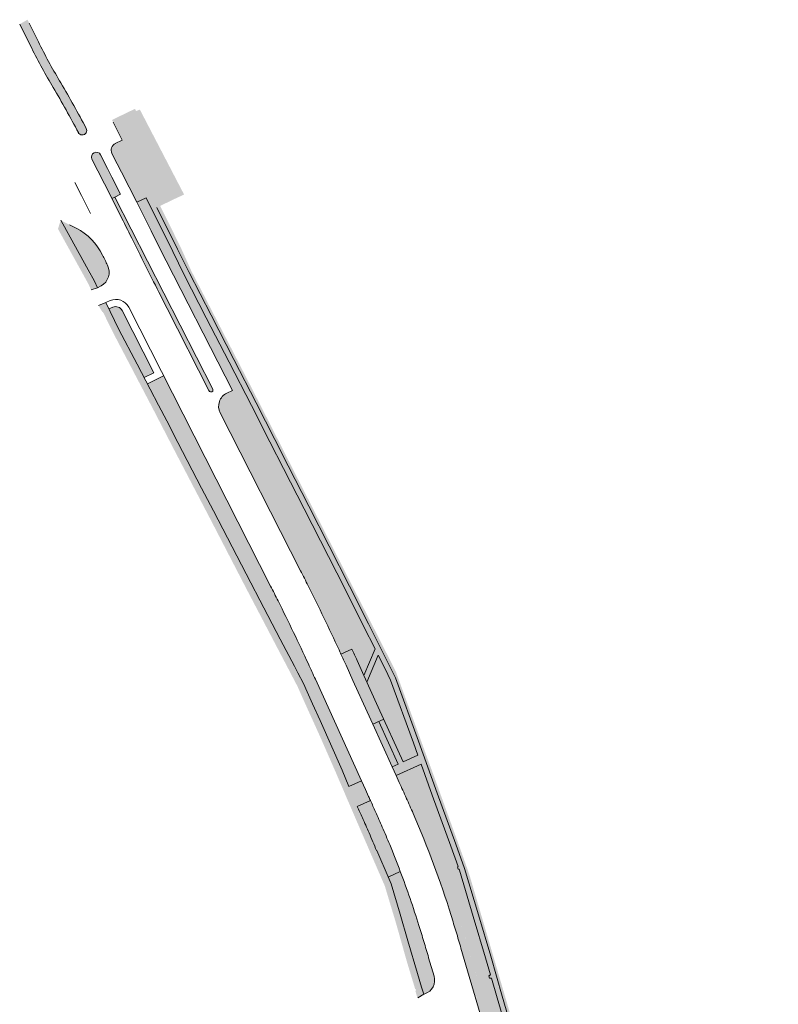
# Model space of a CAD drawing. Header units: millimetres. Extents: x 4385 to 11928, y 17253 to 36963.
# Tile 189 of 256: x 5515 to 5830, y 19210 to 19618. Entities that reach past the tile are written whole.
import ezdxf

# ---------------------------------------------------------------- set-up
doc = ezdxf.new("R2010")
doc.units = ezdxf.units.MM
doc.layers.add('ГП_реконстр_Ботаническая$0$ГП_дороги_УДС', color=205, linetype='Continuous', lineweight=5)
doc.layers.add('ГП_реконстр_Ботаническая$0$ГП_озел_проект_УДС', color=7, linetype='Continuous', lineweight=0, true_color=0xbedfd7, transparency=0.5)
doc.layers.add('ГП_реконстр_Ботаническая$0$ГП_тротуары_штриховка_УДС', color=7, linetype='Continuous', lineweight=0, true_color=0xd3c4ab, transparency=0.5)

# ---------------------------------------------------------------- blocks, each defined once
blk = doc.blocks.new('ГП_реконстр_Ботаническая')
at = {"layer": 'ГП_реконстр_Ботаническая$0$ГП_озел_проект_УДС'}
h = blk.add_hatch(color=256, dxfattribs=at)
h.dxf.hatch_style = 1
h.paths.add_polyline_path([(5553.52, 19575.93), (5553.08, 19576.81), (5554.2, 19577.37), (5562.67, 19581.44), (5563.04, 19580.5)])
h = blk.add_hatch(color=256, dxfattribs=at)
h.dxf.hatch_style = 1
h.paths.add_polyline_path([(5594.91, 19464.18, 0.238445), (5594.91, 19465.08), (5554.23, 19544.8), (5553.04, 19544.2), (5556.5, 19537.39, -0.001086), (5559.61, 19531.15), (5559.65, 19531.07), (5559.85, 19530.65, -0.000496), (5561.26, 19527.79), (5561.28, 19527.76), (5561.28, 19527.75), (5561.28, 19527.75), (5563.96, 19522.34), (5565.89, 19518.48), (5593.33, 19464.45), (5593.37, 19464.37, 0.477341)])
h = blk.add_hatch(color=256, dxfattribs=at)
h.dxf.hatch_style = 1
h.paths.add_polyline_path([(5565.98, 19537.49), (5563.35, 19542.67), (5563.34, 19542.7), (5564.66, 19543.31), (5567.23, 19544.5), (5569.75, 19539.43)])
h = blk.add_hatch(color=256, dxfattribs=at)
h.dxf.hatch_style = 1
h.paths.add_polyline_path([(5828.52, 18832.02), (5823.92, 18844.02), (5821.4, 18852.2), (5815.89, 18870.61), (5811.99, 18884.11), (5806.52, 18902.21), (5801.33, 18920.46), (5796.52, 18936.58), (5790.55, 18956.81), (5784.69, 18976.65), (5777.11, 19002.3), (5769.98, 19026.49), (5763.2, 19049.06), (5756.86, 19071.08), (5752.67, 19085.23), (5750.19, 19093.57), (5745.58, 19109.17), (5743.45, 19116.38), (5741.88, 19121.75), (5736.98, 19138.47), (5732.67, 19153.26), (5727.36, 19171.48), (5725.3, 19178.5), (5718.74, 19200.89), (5710.38, 19229.5), (5705.35, 19246.55), (5705.34, 19246.59), (5705.31, 19246.68), (5699.54, 19266.01), (5699.54, 19266.03), (5695.95, 19276.01), (5688.2, 19297.27), (5685.83, 19303.82), (5682.7, 19312.53), (5682.19, 19313.96), (5681.57, 19315.68), (5680.43, 19318.85), (5673.66, 19337.51), (5670.9, 19345.1), (5668.51, 19349.88), (5668.46, 19349.96), (5659.63, 19367.58), (5651.82, 19383.09), (5651.76, 19383.2), (5651.46, 19383.79), (5643.08, 19400.28), (5634.88, 19416.37), (5634.87, 19416.4), (5626.33, 19433.15), (5620.67, 19444.14), (5620.61, 19444.25), (5612.98, 19459.29), (5607.34, 19470.25), (5603.7, 19477.28), (5603.68, 19477.32), (5594.25, 19495.72), (5591.62, 19500.83), (5587.57, 19508.71), (5585.1, 19513.51), (5580.34, 19523.13), (5580.31, 19523.18), (5576.63, 19530.61), (5572.44, 19539.06), (5571.75, 19540.45), (5572.95, 19541.05), (5573.09, 19541.12), (5581.66, 19523.84), (5586.03, 19514.14), (5594.51, 19497.7), (5604.37, 19478.59), (5611.56, 19464.59), (5618.94, 19450.1), (5624.59, 19438.95), (5634.6, 19419.28), (5654.51, 19380.13), (5659.53, 19370.34), (5664.5, 19360.52), (5670.98, 19347.77), (5681.31, 19319.4), (5688.67, 19299.2), (5698.35, 19272.39), (5700.49, 19266.35), (5701.97, 19261.91), (5706.33, 19247.05), (5711.39, 19229.8), (5724.18, 19186.11), (5726.72, 19177.48), (5732.41, 19157.97), (5737.3, 19141.32), (5741.39, 19127.36), (5743.85, 19118.93), (5746.73, 19109.16), (5752.59, 19089.19), (5755.82, 19078.15), (5760.77, 19061.37), (5767.03, 19040.28), (5771.38, 19025.65), (5776.43, 19008.64), (5783.67, 18984.1), (5789.17, 18965.39), (5795.28, 18944.48), (5802.37, 18920.29), (5807.39, 18903.26), (5813.55, 18882.4), (5817.08, 18870.49), (5822.13, 18853.36), (5822.87, 18852.53), (5825.52, 18843.96), (5829.86, 18832.72)])
h = blk.add_hatch(color=256, dxfattribs=at)
h.dxf.hatch_style = 1
h.paths.add_polyline_path([(5600.64, 19463.28, 0.413422), (5598.02, 19455.21), (5622.33, 19407.45), (5624.27, 19403.64), (5624.96, 19402.3), (5625.32, 19401.58), (5625.4, 19401.42), (5631.41, 19389.62, -0.001071), (5634.59, 19383.35), (5634.59, 19383.35, -0.008962), (5647.4, 19356.73), (5647.4, 19356.73, -0.000287), (5648.18, 19355.02), (5652.74, 19357.08), (5652.74, 19357.08), (5652.74, 19357.08, -0.000781), (5654.87, 19352.4), (5657.7, 19346.16), (5662.36, 19357.13), (5657.62, 19366.57), (5649.76, 19382.19), (5632.87, 19415.35), (5624.33, 19432.12), (5618.66, 19443.11), (5610.98, 19458.27), (5601.7, 19476.25), (5592.25, 19494.69), (5583.09, 19512.5), (5578.29, 19522.18), (5569.75, 19539.43), (5565.98, 19537.49), (5569.37, 19530.81), (5572.55, 19524.3), (5572.6, 19524.2), (5572.7, 19523.99), (5572.85, 19523.71), (5572.92, 19523.56), (5573.03, 19523.36), (5573.07, 19523.28), (5573.07, 19523.27), (5573.14, 19523.15), (5573.15, 19523.12), (5573.25, 19522.92), (5573.4, 19522.62), (5573.48, 19522.48), (5573.57, 19522.29), (5573.63, 19522.17), (5573.71, 19522.03), (5573.8, 19521.84), (5573.96, 19521.53), (5574.03, 19521.39), (5574.12, 19521.21), (5574.19, 19521.08), (5574.26, 19520.94), (5574.32, 19520.82), (5574.35, 19520.76), (5574.41, 19520.64), (5574.52, 19520.43), (5574.59, 19520.3), (5574.67, 19520.13), (5574.75, 19519.99), (5574.81, 19519.86), (5574.9, 19519.69), (5575.08, 19519.34), (5575.14, 19519.22), (5575.22, 19519.05), (5575.31, 19518.89), (5575.37, 19518.77), (5575.45, 19518.61), (5575.64, 19518.25), (5575.69, 19518.13), (5575.77, 19517.98), (5575.86, 19517.8), (5575.92, 19517.69), (5576, 19517.53), (5576.19, 19517.16), (5576.19, 19517.15), (5576.25, 19517.04), (5576.32, 19516.9), (5576.42, 19516.71), (5576.48, 19516.6), (5576.55, 19516.46), (5576.75, 19516.06), (5576.8, 19515.96), (5576.87, 19515.82), (5576.98, 19515.62), (5577.03, 19515.51), (5577.1, 19515.38), (5577.31, 19514.97), (5577.36, 19514.87), (5577.42, 19514.75), (5577.54, 19514.52), (5577.59, 19514.43), (5577.65, 19514.3), (5577.87, 19513.87), (5577.91, 19513.79), (5577.97, 19513.67), (5577.99, 19513.64), (5578.17, 19513.28), (5578.2, 19513.23), (5578.43, 19512.78), (5578.47, 19512.7), (5578.52, 19512.6), (5578.66, 19512.34), (5578.7, 19512.26), (5578.75, 19512.15), (5578.99, 19511.69), (5579.03, 19511.62), (5579.08, 19511.52), (5579.22, 19511.24), (5579.25, 19511.17), (5579.3, 19511.07), (5579.4, 19510.89), (5579.55, 19510.6), (5579.58, 19510.53), (5579.63, 19510.44), (5579.77, 19510.15), (5579.81, 19510.09), (5579.85, 19510), (5580.11, 19509.5), (5580.14, 19509.44), (5580.18, 19509.37), (5580.33, 19509.06), (5580.36, 19509), (5580.4, 19508.92), (5580.66, 19508.41), (5580.69, 19508.36), (5580.73, 19508.29), (5580.89, 19507.97), (5580.92, 19507.91), (5580.95, 19507.84), (5581.22, 19507.32), (5581.25, 19507.27), (5581.28, 19507.21), (5581.45, 19506.87), (5581.47, 19506.83), (5581.51, 19506.77), (5583.1, 19503.66), (5583.28, 19503.3), (5587.01, 19496.01), (5587.33, 19495.38), (5587.56, 19494.93), (5587.88, 19494.3), (5588.11, 19493.86), (5588.43, 19493.23), (5588.66, 19492.78), (5588.98, 19492.15), (5589.21, 19491.71), (5589.53, 19491.08), (5589.74, 19490.66), (5589.92, 19490.32), (5589.93, 19490.3), (5590.08, 19490), (5590.31, 19489.56), (5590.63, 19488.93), (5590.85, 19488.48), (5591.17, 19487.85), (5591.4, 19487.41), (5591.42, 19487.36), (5591.72, 19486.78), (5591.95, 19486.33), (5592.27, 19485.7), (5592.5, 19485.25), (5592.82, 19484.62), (5593.04, 19484.18), (5593.36, 19483.55), (5593.59, 19483.1), (5593.91, 19482.47), (5594.14, 19482.03), (5594.46, 19481.39), (5594.69, 19480.95), (5595.01, 19480.32), (5596.3, 19477.78), (5596.48, 19477.42), (5597.74, 19474.94), (5597.97, 19474.49), (5598.29, 19473.86), (5598.52, 19473.42), (5598.84, 19472.79), (5599.07, 19472.34), (5599.39, 19471.71), (5599.61, 19471.26), (5599.93, 19470.63), (5600.16, 19470.19), (5600.48, 19469.56), (5600.71, 19469.11), (5601.03, 19468.48), (5601.26, 19468.04), (5601.58, 19467.4), (5601.8, 19466.96), (5602.12, 19466.33), (5602.35, 19465.88), (5602.67, 19465.25), (5602.9, 19464.81), (5602.99, 19464.62), (5603.08, 19464.45), (5602.91, 19464.36), (5602.81, 19464.32), (5602.36, 19464.1), (5601.72, 19463.8), (5601.27, 19463.58), (5601.03, 19463.47), (5600.79, 19463.35)])
h = blk.add_hatch(color=256, dxfattribs=at)
h.dxf.hatch_style = 1
h.paths.add_polyline_path([(5538.6, 19531.63), (5538.2, 19531.84), (5535.49, 19533.23), (5533.68, 19534.17), (5532.25, 19534.91), (5531.84, 19535.15), (5531.86, 19535.11), (5535.15, 19529.59), (5537.77, 19524.39), (5537.83, 19524.28), (5541.47, 19517.68), (5543.2, 19514.56), (5545.76, 19509.92), (5545.77, 19509.9), (5546.78, 19507.68), (5547.05, 19507.08), (5547.05, 19507.08), (5547.43, 19507.28), (5547.43, 19507.28), (5548.53, 19507.88, 0.403456), (5551.24, 19516.48, -0.000586), (5549.16, 19520.69, 0.155695)])
h = blk.add_hatch(color=256, dxfattribs=at)
h.dxf.hatch_style = 1
h.paths.add_polyline_path([(5557.34, 19497.67, 0.395112), (5553.49, 19499.07), (5551.78, 19498.33), (5555.69, 19490.36), (5556.76, 19488.27), (5559.02, 19483.95), (5560.26, 19481.58), (5562.24, 19477.79), (5565.53, 19481.57), (5557.35, 19497.65)])
h = blk.add_hatch(color=256, dxfattribs=at)
h.dxf.hatch_style = 1
h.paths.add_polyline_path([(5566.39, 19469.85), (5564.39, 19473.67), (5562.24, 19477.79), (5565.53, 19481.57), (5570.48, 19471.86)])
h = blk.add_hatch(color=256, dxfattribs=at)
h.dxf.hatch_style = 1
h.paths.add_polyline_path([(5572.58, 19458.06), (5572.29, 19458.61), (5571.54, 19460.03), (5570.19, 19462.61), (5568.66, 19465.53), (5567.78, 19467.2), (5574.53, 19470.51), (5575.9, 19467.82), (5577.22, 19465.23), (5577.69, 19464.3), (5578.59, 19462.54), (5579.13, 19461.48), (5573.81, 19458.7), (5572.58, 19458.06)])
h = blk.add_hatch(color=256, dxfattribs=at)
h.dxf.hatch_style = 1
h.paths.add_polyline_path([(5620.39, 19380.4), (5618.93, 19383.26), (5609.77, 19401.27), (5608.95, 19402.89), (5608.57, 19403.63), (5602.8, 19414.96), (5596.81, 19426.73), (5585.37, 19449.22), (5579.13, 19461.48), (5573.81, 19458.7), (5572.58, 19458.06), (5572.79, 19457.64), (5573.08, 19457.09), (5573.17, 19456.92), (5573.17, 19456.9), (5573.28, 19456.69), (5575.82, 19451.8), (5576.97, 19449.57), (5578.91, 19445.8), (5579.89, 19443.91), (5580.43, 19442.86), (5583.64, 19436.69), (5584.82, 19434.44), (5586.5, 19431.21), (5587.81, 19428.69), (5589.21, 19426), (5590.27, 19423.97), (5590.61, 19423.32), (5594.01, 19416.85), (5595.25, 19414.48), (5599.3, 19406.66), (5604.92, 19395.81), (5605.47, 19394.76), (5606.81, 19392.16), (5610.74, 19384.58), (5612.18, 19381.81), (5613.9, 19378.51), (5614.47, 19377.42), (5619.67, 19367.49), (5622.98, 19361.18), (5624.75, 19357.8), (5625.46, 19356.45), (5627.82, 19351.96), (5628.88, 19349.93), (5630.27, 19347.27), (5632.62, 19342.76), (5632.64, 19342.72), (5634.16, 19339.33), (5634.28, 19339.05), (5636.41, 19334.29), (5639.54, 19327.38), (5644.24, 19316.76), (5646.79, 19310.98), (5648.66, 19306.76), (5648.83, 19306.34), (5651.53, 19300.05), (5656.71, 19302.4), (5637.56, 19344.55), (5636.07, 19347.84), (5631.37, 19358), (5628.66, 19363.69), (5626.24, 19368.69), (5620.61, 19379.96), (5620.58, 19380.03, 0.000063)])
h = blk.add_hatch(color=256, dxfattribs=at)
h.dxf.hatch_style = 1
h.paths.add_polyline_path([(5674.01, 19310.26), (5665.97, 19327.95), (5663.67, 19333.02), (5658.97, 19343.38), (5663.68, 19354.49), (5666.49, 19348.87), (5668.83, 19344.21), (5678.31, 19318.08), (5680.12, 19313.04)])
h = blk.add_hatch(color=256, dxfattribs=at)
h.dxf.hatch_style = 1
h.paths.add_polyline_path([(5669.46, 19308.19), (5667.14, 19313.29), (5661.42, 19325.88), (5663.93, 19327.02), (5671.96, 19309.33)])
h = blk.add_hatch(color=256, dxfattribs=at)
h.dxf.hatch_style = 1
h.paths.add_polyline_path([(5672.46, 19301.58, -0.000053), (5672.61, 19301.26), (5672.94, 19300.59), (5679.51, 19287.73), (5680.71, 19285.39), (5682.05, 19282.76), (5682.07, 19282.72), (5682.09, 19282.68), (5682.24, 19282.36), (5682.6, 19281.6), (5683.12, 19280.51), (5684.13, 19278.32), (5684.57, 19277.35), (5684.62, 19277.23), (5685.12, 19276.11), (5685.59, 19275.02), (5686.07, 19273.92), (5687.02, 19271.68), (5687.33, 19270.92), (5687.47, 19270.59), (5687.93, 19269.48), (5688.67, 19267.62), (5688.82, 19267.24), (5688.93, 19266.97), (5689.13, 19266.45), (5689.71, 19264.94), (5690.54, 19262.74), (5691.15, 19261.06), (5691.27, 19260.76), (5691.37, 19260.48), (5692.2, 19258.23), (5692.62, 19257.1), (5693.04, 19255.96), (5694, 19253.38), (5694.84, 19251.13), (5695.63, 19248.99), (5695.96, 19248.21), (5696.42, 19247.1), (5695.65, 19249.04), (5700.44, 19250.67), (5700.93, 19250.83), (5701.16, 19250.95), (5701.65, 19251.1), (5697.4, 19265.31), (5697.27, 19265.69), (5696.92, 19265.63), (5696.57, 19266.68), (5696.87, 19266.79), (5693.83, 19275.24), (5686.08, 19296.46), (5681.48, 19309.27), (5671.11, 19304.55), (5672.43, 19301.64)])
h = blk.add_hatch(color=256, dxfattribs=at)
h.dxf.hatch_style = 1
h.paths.add_polyline_path([(5677.06, 19291.35, -0.001259), (5678.2, 19288.76), (5678.2, 19288.75, -0.026661), (5693.96, 19246.4), (5693.96, 19246.4, -0.003147), (5696.03, 19239.62, -0.001048), (5698.02, 19232.88), (5698.02, 19232.88), (5704.12, 19212.14), (5704.76, 19210), (5704.56, 19211.08), (5704.54, 19211.18), (5704.34, 19212.26), (5704.34, 19213.07), (5704.34, 19213.12), (5704.33, 19213.56), (5704.32, 19213.63), (5704.25, 19214.41), (5704.28, 19214.75), (5704.31, 19214.89), (5704.33, 19215.04), (5704.37, 19215.27), (5704.5, 19215.94), (5704.59, 19216.44), (5704.69, 19217.12), (5704.7, 19217.32), (5704.7, 19217.39), (5704.71, 19217.47), (5704.71, 19217.62), (5704.71, 19218.32), (5704.7, 19218.82), (5704.68, 19219.02), (5704.68, 19219.09), (5704.67, 19219.2), (5704.65, 19219.52), (5704.59, 19220.02), (5704.58, 19220.09), (5704.56, 19220.28), (5704.55, 19220.35), (5704.49, 19220.71), (5704.41, 19221.15), (5704.4, 19221.2), (5704.22, 19221.88), (5703.9, 19223.04), (5703.59, 19224.2), (5702.03, 19229.91), (5701.96, 19230.17), (5701.65, 19231.3), (5701.56, 19231.62), (5701.37, 19232.3), (5701.27, 19232.72), (5701.22, 19232.92), (5701.11, 19233.34), (5701.07, 19233.47), (5700.79, 19234.48), (5700.64, 19234.98), (5700.6, 19235.11), (5700.57, 19235.21), (5700.56, 19235.27), (5700.55, 19235.28), (5700.45, 19235.62), (5699.19, 19239.61), (5699.18, 19239.64), (5699.1, 19239.87), (5699.05, 19240.02), (5698.92, 19240.41), (5698.87, 19240.55), (5698.79, 19240.77), (5698.7, 19241.02), (5697.97, 19243.08), (5697.79, 19243.58), (5697.64, 19243.98), (5697.55, 19244.23), (5697.49, 19244.37), (5697.3, 19244.86), (5696.86, 19245.98), (5696.48, 19246.94), (5696.42, 19247.1), (5695.96, 19248.21), (5695.63, 19248.99), (5694.84, 19251.13), (5694, 19253.38), (5693.04, 19255.96), (5692.62, 19257.1), (5692.2, 19258.23), (5691.37, 19260.48), (5691.27, 19260.76), (5691.15, 19261.06), (5690.54, 19262.74), (5689.71, 19264.94), (5689.13, 19266.45), (5688.93, 19266.97), (5688.82, 19267.24), (5688.67, 19267.62), (5687.93, 19269.48), (5687.47, 19270.59), (5687.33, 19270.92), (5687.02, 19271.68), (5686.07, 19273.92), (5685.59, 19275.02), (5685.12, 19276.11), (5684.62, 19277.23), (5684.57, 19277.35), (5684.13, 19278.32), (5683.12, 19280.51), (5682.6, 19281.6), (5682.24, 19282.36), (5682.09, 19282.68), (5682.07, 19282.72), (5682.05, 19282.76), (5680.71, 19285.39), (5679.51, 19287.73), (5672.94, 19300.59), (5672.61, 19301.26, -0.00063), (5674.35, 19297.42), (5674.45, 19297.19, -0.000319), (5675.33, 19295.24, -0.001889)])
h = blk.add_hatch(color=256, dxfattribs=at)
h.dxf.hatch_style = 1
h.paths.add_polyline_path([(5680.59, 19242.23, 0.001011), (5680.1, 19243.81, 0.003796), (5678.17, 19249.73), (5678.17, 19249.73, 0.001155), (5677.57, 19251.53), (5677.37, 19252.12, 0.008152), (5672.85, 19264.7, 0), (5672.85, 19264.7), (5667.8, 19262.41), (5668.19, 19261.51), (5669.02, 19259.62), (5669.02, 19259.6), (5672.23, 19248.93), (5672.81, 19246.99), (5675.93, 19236.27), (5676.02, 19235.99), (5677.51, 19230.93), (5680.04, 19222.33), (5681.71, 19216.69), (5682.58, 19213.73), (5683.09, 19213.91, 0.000131), (5683.09, 19213.92, 0.020533), (5683.55, 19214.1, 0.039777), (5684.39, 19214.56, 0.015171), (5684.68, 19214.77, 0.102411), (5686.3, 19216.59, 0.015648), (5686.47, 19216.92, 0.187141), (5686.85, 19221.24, 0.000007), (5686.85, 19221.24, 0.000907), (5686.84, 19221.26), (5684.59, 19228.93), (5684.59, 19228.94, 0.001049), (5682.61, 19235.62, 0.003145), (5680.6, 19242.23), (5680.6, 19242.23)])
h = blk.add_hatch(color=256, dxfattribs=at)
h.dxf.hatch_style = 1
h.paths.add_polyline_path([(5701.97, 19230.17), (5701.66, 19231.3), (5701.57, 19231.62), (5701.27, 19232.72), (5701.22, 19232.93), (5701.11, 19233.34), (5701.07, 19233.47), (5700.79, 19234.48), (5700.64, 19234.98), (5700.6, 19235.11), (5700.57, 19235.22), (5700.56, 19235.27), (5700.45, 19235.62), (5700.07, 19236.88), (5699.7, 19238.05), (5699.44, 19238.88), (5699.18, 19239.64), (5699.11, 19239.87), (5699.06, 19240.03), (5698.92, 19240.41), (5698.8, 19240.77), (5698.71, 19241.03), (5698.38, 19241.96), (5697.97, 19243.08), (5697.79, 19243.58), (5697.64, 19243.99), (5697.55, 19244.23), (5697.49, 19244.37), (5697.3, 19244.86), (5696.87, 19245.98), (5696.48, 19246.94), (5696.42, 19247.1), (5695.65, 19249.04), (5700.44, 19250.67), (5700.93, 19250.83), (5701.16, 19250.95), (5701.65, 19251.1), (5703.16, 19246.04), (5707.41, 19231.6)])
h = blk.add_hatch(color=256, dxfattribs=at)
h.dxf.hatch_style = 1
h.paths.add_polyline_path([(5826.21, 18830.87), (5826.28, 18830.9), (5826.5, 18831.01), (5821.93, 18842.83), (5819.25, 18851.54), (5813.72, 18870), (5809.83, 18883.48), (5804.36, 18901.57), (5799.17, 18919.84), (5793.73, 18938.07), (5793.47, 18937.99), (5793.09, 18939.01), (5793.42, 18939.11), (5789.6, 18952.1), (5785.28, 18966.75), (5764.02, 19038.53), (5761.47, 19047), (5761.21, 19047), (5760.9, 19048.18), (5761.1, 19048.24), (5760.55, 19050.04), (5758.99, 19055.5), (5758.24, 19058.14), (5754.92, 19069.68), (5753.9, 19073.13), (5749.47, 19088.04), (5741.3, 19115.74), (5735.94, 19134), (5730.51, 19152.63), (5725.21, 19170.8), (5718.59, 19193.39), (5713.06, 19212.3), (5710.67, 19220.46), (5709.94, 19220.45), (5709.66, 19221.39), (5710.29, 19221.78), (5708.22, 19228.86), (5707.41, 19231.6), (5701.97, 19230.17), (5702.04, 19229.91), (5702.06, 19229.86), (5703.59, 19224.2), (5703.91, 19223.04), (5704.22, 19221.88), (5704.41, 19221.2), (5704.42, 19221.15), (5704.49, 19220.71), (5704.55, 19220.35), (5704.56, 19220.28), (5704.58, 19220.09), (5704.59, 19220.02), (5704.65, 19219.52), (5704.67, 19219.2), (5704.68, 19219.09), (5704.68, 19219.02), (5704.7, 19218.82), (5704.71, 19218.32), (5704.71, 19217.62), (5704.71, 19217.47), (5704.71, 19217.38), (5704.7, 19217.32), (5704.69, 19217.12), (5704.59, 19216.44), (5704.5, 19215.94), (5704.37, 19215.27), (5704.33, 19215.04), (5704.31, 19214.89), (5704.32, 19213.63), (5704.33, 19213.56), (5704.34, 19213.12), (5704.34, 19213.07), (5704.56, 19211.08), (5704.76, 19210), (5704.77, 19209.96), (5704.78, 19209.92), (5706.24, 19204.97), (5706.25, 19204.93), (5706.29, 19204.78), (5706.3, 19204.76), (5706.44, 19204.28), (5706.53, 19203.95), (5706.7, 19203.4), (5728.45, 19129.46), (5729.18, 19127.04), (5729.6, 19125.58), (5729.9, 19124.53), (5788.32, 18925.99), (5799.05, 18889.53), (5803.75, 18873.99), (5806.9, 18863.1, 0.000166), (5807, 18862.77), (5807.17, 18862.28), (5810.51, 18852.22), (5812.15, 18847.76), (5815.16, 18840.38), (5818.2, 18833.69), (5818.68, 18832.87), (5819.08, 18832.36), (5819.58, 18831.84), (5820.17, 18831.37), (5820.59, 18831.1), (5821, 18830.88), (5821.32, 18830.74), (5821.66, 18830.6), (5821.95, 18830.51), (5822.31, 18830.42), (5822.77, 18830.34), (5823.27, 18830.29), (5823.57, 18830.28), (5824, 18830.29), (5824.34, 18830.32), (5824.63, 18830.36, 0.007671), (5824.81, 18830.4), (5825.04, 18830.45), (5825.46, 18830.57), (5825.53, 18830.59, 0.017063), (5825.91, 18830.73), (5825.97, 18830.76), (5826.04, 18830.79), (5826.12, 18830.82, 0.004164)])
at = {"layer": 'ГП_реконстр_Ботаническая$0$ГП_тротуары_штриховка_УДС'}
h = blk.add_hatch(color=256, dxfattribs=at)
h.dxf.hatch_style = 1
h.paths.add_polyline_path([(5519.2, 19607.6, 0.017079), (5527.3, 19592.58), (5527.48, 19592.27, 0.000845), (5527.91, 19591.54, 0.000339), (5528.08, 19591.25, 0.000042), (5528.1, 19591.21), (5528.23, 19591), (5528.35, 19590.8), (5528.56, 19590.44), (5528.65, 19590.3, -0.000066), (5528.7, 19590.2, -0.009125), (5536.29, 19576.85), (5528.65, 19591.68), (5523.77, 19601.58), (5521.52, 19606.88), (5520.55, 19610.52), (5519.12, 19615.85), (5518.66, 19617.01), (5518.64, 19617.05), (5518.65, 19617.05), (5518.42, 19617.61), (5518, 19618.45), (5514.75, 19616.57), (5514.75, 19616.57), (5514.82, 19616.43), (5514.91, 19616.24), (5515.04, 19615.99), (5515.13, 19615.8), (5515.26, 19615.54), (5515.33, 19615.4), (5515.45, 19615.16), (5515.55, 19614.96), (5518.24, 19609.53)])
h = blk.add_hatch(color=256, dxfattribs=at)
h.dxf.hatch_style = 1
h.paths.add_polyline_path([(5542.39, 19573.29, 0.012749), (5531.83, 19592.19), (5531.34, 19593.01), (5531.29, 19593.1, -0.01866), (5522.51, 19609.25), (5518.66, 19617.01), (5519.12, 19615.85), (5520.55, 19610.52), (5521.52, 19606.88), (5523.77, 19601.58), (5528.65, 19591.68), (5536.34, 19576.77), (5536.5, 19576.46, -0.000222), (5536.68, 19576.13, -0.002453), (5538.63, 19572.49, -0.000616), (5539.11, 19571.57, 0.990228)])
h = blk.add_hatch(color=256, dxfattribs=at)
h.dxf.hatch_style = 1
h.paths.add_polyline_path([(5573.84, 19541.49), (5573.84, 19541.49), (5574.78, 19541.95), (5574.79, 19541.94), (5577.61, 19543.3), (5578.27, 19543.62), (5578.27, 19543.62), (5579.25, 19544.1), (5579.26, 19544.09), (5579.59, 19544.24), (5579.59, 19544.25), (5580.41, 19544.65), (5580.41, 19544.64), (5580.71, 19544.78), (5580.71, 19544.79), (5581.14, 19544.96), (5581.14, 19544.96), (5581.59, 19545.18), (5581.59, 19545.18), (5582.24, 19545.5), (5582.24, 19545.5), (5582.68, 19545.72), (5582.68, 19545.72), (5583.01, 19545.88), (5564.67, 19581.1), (5564.64, 19581.09), (5563.97, 19580.84), (5563.5, 19580.67), (5563.04, 19580.5), (5562.69, 19580.33), (5562.69, 19580.34), (5562.24, 19580.12), (5562.24, 19580.12), (5561.55, 19579.78), (5561.54, 19579.79), (5561.09, 19579.57), (5559.19, 19578.66), (5553.52, 19575.93), (5557.32, 19568.35), (5554.47, 19567.02), (5553.9, 19566.67), (5553.44, 19566.22), (5553.13, 19565.77), (5552.91, 19565.28), (5552.78, 19564.74), (5552.75, 19564.16), (5552.85, 19563.52), (5553.07, 19562.94), (5563.34, 19542.7), (5568.45, 19545.05), (5567.23, 19544.5), (5569.75, 19539.43), (5570.01, 19539.56), (5571.74, 19540.48), (5572.64, 19540.91), (5572.82, 19541), (5572.95, 19541.05), (5572.95, 19541.06), (5573.64, 19541.4)])
h = blk.add_hatch(color=256, dxfattribs=at)
h.dxf.hatch_style = 1
h.paths.add_polyline_path([(5548.33, 19562.34, 0.414214), (5545.64, 19563.22, 0.414214), (5544.76, 19560.54), (5547.68, 19554.79), (5549.48, 19551.23), (5549.49, 19551.22), (5553.04, 19544.2), (5554.23, 19544.8), (5556.62, 19546), (5553.84, 19551.48), (5553.04, 19553.05), (5551.24, 19556.61), (5551.16, 19556.77)])
h = blk.add_hatch(color=256, dxfattribs=at)
h.dxf.hatch_style = 1
h.paths.add_polyline_path([(5751.63, 19088.68), (5751.57, 19088.89), (5749.47, 19095.79), (5748.78, 19098.07), (5748.11, 19100.25), (5748.09, 19100.34), (5747.87, 19101.06), (5747.17, 19103.36), (5746.71, 19104.87), (5743.47, 19116.32), (5743.45, 19116.37), (5741.88, 19121.75), (5738.1, 19134.63), (5736.98, 19138.47), (5736.98, 19138.47), (5734.77, 19146.05), (5732.68, 19153.2), (5732.67, 19153.26), (5730.58, 19160.43), (5728.99, 19165.88), (5727.37, 19171.43), (5727.36, 19171.46), (5727.36, 19171.48), (5725.3, 19178.5), (5720.75, 19194.03), (5718.74, 19200.89), (5717.24, 19206.04), (5715.22, 19212.95), (5710.38, 19229.5), (5705.35, 19246.55), (5705.34, 19246.59), (5705.31, 19246.68), (5699.54, 19266.01), (5699.53, 19266.03), (5695.95, 19276.01), (5688.2, 19297.23), (5685.83, 19303.82), (5683.83, 19309.35), (5682.7, 19312.53), (5682.19, 19313.96), (5681.57, 19315.68), (5680.43, 19318.85), (5673.65, 19337.51), (5670.9, 19345.1), (5668.51, 19349.88), (5668.46, 19349.96), (5659.63, 19367.58), (5651.82, 19383.09), (5651.76, 19383.2), (5651.46, 19383.79), (5651.36, 19383.99), (5643.08, 19400.27), (5634.88, 19416.37), (5634.87, 19416.4), (5626.33, 19433.15), (5620.67, 19444.14), (5620.61, 19444.25), (5612.98, 19459.29), (5607.33, 19470.24), (5603.7, 19477.28), (5603.68, 19477.32), (5594.25, 19495.72), (5591.62, 19500.83), (5587.57, 19508.71), (5585.1, 19513.51), (5580.34, 19523.13), (5580.34, 19523.13), (5580.31, 19523.18), (5576.63, 19530.61), (5572.44, 19539.06), (5571.75, 19540.45), (5570.01, 19539.56), (5572.36, 19534.9), (5575.09, 19529.47), (5579.39, 19520.85), (5583.92, 19511.78), (5586.06, 19507.65), (5589.94, 19500.16), (5592.46, 19495.3), (5595.07, 19490.23), (5595.69, 19489.02), (5596.53, 19487.38), (5601.47, 19477.74), (5605.82, 19469.31), (5610.35, 19460.51), (5619.15, 19443.18), (5624.59, 19432.36), (5633.28, 19415.23), (5641.25, 19399.67), (5649.95, 19382.59), (5657.87, 19366.9), (5666.53, 19349.55), (5669.25, 19344.1), (5671.85, 19336.91), (5675.07, 19327.97), (5678.62, 19318.15), (5686.58, 19296.16), (5694.11, 19275.45), (5697.23, 19266.94), (5696.87, 19266.79), (5696.57, 19266.68), (5696.94, 19265.64), (5697.27, 19265.69), (5697.63, 19265.76), (5702.02, 19251.22), (5701.65, 19251.1), (5703.16, 19246.04), (5707.41, 19231.6), (5707.78, 19231.7), (5711.11, 19220.37), (5713.41, 19212.52), (5714.93, 19207.31), (5719.02, 19193.28), (5725.54, 19170.97), (5730.85, 19152.73), (5734.74, 19139.44), (5736.27, 19134.19), (5741.69, 19115.62), (5744.26, 19106.84), (5744.99, 19104.34), (5746.94, 19097.91), (5750.54, 19086.09), (5753.44, 19076.28), (5755.7, 19068.63), (5756.55, 19065.68), (5757.61, 19061.97), (5759.76, 19054.47), (5760.94, 19050.34), (5762.22, 19046.03), (5763.95, 19040.31), (5766.63, 19031.45), (5771.68, 19014.4), (5775.23, 19002.31), (5778.28, 18991.92), (5781.45, 18981.22), (5782.74, 18976.8), (5783.85, 18973.14), (5785.69, 18966.96), (5788.37, 18957.96), (5789.76, 18953.31), (5792.21, 18944.93), (5793.86, 18939.25), (5793.42, 18939.11), (5793.09, 18939.01), (5793.47, 18937.99), (5793.73, 18938.07), (5794.16, 18938.21), (5799.47, 18919.93), (5804.87, 18901.64), (5810.22, 18883.49), (5812.53, 18875.68), (5814.83, 18867.9), (5817.59, 18858.45), (5819.7, 18851.23), (5822.16, 18843.17), (5822.44, 18842.39), (5826.79, 18831.12), (5827.82, 18831.66), (5828.44, 18831.98), (5824.06, 18843.56), (5823.83, 18844.26), (5821.4, 18852.2), (5815.89, 18870.61), (5815.88, 18870.63), (5811.99, 18884.11), (5806.52, 18902.21), (5801.33, 18920.46), (5796.52, 18936.58), (5795.89, 18938.69), (5791.75, 18952.73), (5790.55, 18956.81), (5788.82, 18962.69), (5787.43, 18967.38), (5785.78, 18972.96), (5784.69, 18976.65), (5782.01, 18985.72), (5779.82, 18993.08), (5777.64, 19000.48), (5766.8, 19037.07), (5766.17, 19039.17), (5764.79, 19043.77), (5764.71, 19044.03), (5763.2, 19049.06), (5762.84, 19050.25), (5762.71, 19050.68), (5761.29, 19055.63), (5761.16, 19056.12), (5760.4, 19058.76), (5760.07, 19059.92), (5758.93, 19063.87), (5758.31, 19066.02), (5758.17, 19066.51), (5757.08, 19070.31), (5756.89, 19070.95), (5756.86, 19071.08), (5756.56, 19072.07), (5756.06, 19073.77), (5754.35, 19079.54)])
h = blk.add_hatch(color=256, dxfattribs=at)
h.dxf.hatch_style = 1
h.paths.add_polyline_path([(5696.87, 19266.79), (5693.83, 19275.24), (5686.08, 19296.46), (5681.48, 19309.27), (5671.11, 19304.55), (5669.46, 19308.19), (5671.96, 19309.33), (5663.93, 19327.02), (5665.97, 19327.95), (5674.01, 19310.26), (5680.12, 19313.04), (5678.31, 19318.08), (5668.83, 19344.21), (5666.49, 19348.87), (5663.68, 19354.49), (5658.97, 19343.38), (5657.7, 19346.16), (5662.36, 19357.13), (5657.62, 19366.57), (5649.76, 19382.19), (5632.87, 19415.35), (5624.33, 19432.12), (5618.66, 19443.11), (5610.98, 19458.27), (5601.7, 19476.25), (5592.25, 19494.69), (5583.09, 19512.5), (5578.29, 19522.18), (5569.75, 19539.43), (5570.01, 19539.56), (5572.36, 19534.9), (5575.09, 19529.47), (5579.39, 19520.85), (5583.92, 19511.78), (5586.06, 19507.65), (5589.94, 19500.16), (5592.46, 19495.3), (5595.07, 19490.23), (5595.69, 19489.02), (5596.53, 19487.38), (5601.47, 19477.74), (5605.82, 19469.31), (5610.35, 19460.51), (5619.15, 19443.18), (5624.59, 19432.36), (5633.28, 19415.23), (5641.25, 19399.67), (5649.95, 19382.59), (5657.87, 19366.9), (5666.53, 19349.55), (5669.25, 19344.1), (5671.85, 19336.91), (5675.07, 19327.97), (5678.62, 19318.15), (5686.58, 19296.16), (5694.11, 19275.45), (5697.23, 19266.94)])
h = blk.add_hatch(color=256, dxfattribs=at)
h.dxf.hatch_style = 1
h.paths.add_polyline_path([(5545.49, 19509.02), (5545.18, 19509.65), (5545.18, 19509.65), (5544.95, 19510.1), (5544.95, 19510.1), (5544.63, 19510.72), (5544.64, 19510.73), (5544.41, 19511.17), (5544.41, 19511.17), (5544.09, 19511.8), (5544.1, 19511.8), (5543.87, 19512.25), (5543.87, 19512.24), (5543.55, 19512.87), (5543.56, 19512.87), (5543.33, 19513.32), (5543.33, 19513.32), (5543.01, 19513.95), (5543.02, 19513.95), (5542.79, 19514.4), (5542.79, 19514.39), (5542.47, 19515.02), (5542.48, 19515.02), (5542.25, 19515.47), (5542.25, 19515.47), (5541.93, 19516.09), (5541.94, 19516.1), (5541.71, 19516.54), (5541.71, 19516.54), (5541.39, 19517.17), (5541.4, 19517.17), (5541.17, 19517.62), (5541.17, 19517.62), (5540.85, 19518.24), (5540.86, 19518.24), (5540.63, 19518.69), (5540.63, 19518.69), (5540.31, 19519.32), (5540.32, 19519.32), (5540.09, 19519.77), (5540.09, 19519.76), (5539.77, 19520.39), (5539.78, 19520.39), (5539.55, 19520.84), (5539.55, 19520.84), (5539.23, 19521.47), (5539.24, 19521.47), (5539.01, 19521.91), (5539.01, 19521.91), (5538.69, 19522.54), (5538.7, 19522.54), (5538.47, 19522.99), (5538.47, 19522.99), (5538.16, 19523.61), (5538.16, 19523.61), (5537.93, 19524.06), (5537.93, 19524.06), (5537.82, 19524.28), (5537.76, 19524.39), (5535.7, 19528.12), (5531.98, 19534.84), (5531.98, 19534.83), (5531.95, 19534.89), (5531.86, 19535.11), (5531.83, 19535.15), (5531.8, 19535.17), (5530.67, 19531.65), (5530.84, 19531.46), (5530.8, 19531.42), (5530.75, 19531.38), (5533.29, 19526.79), (5533.88, 19525.73), (5534.4, 19524.78), (5536.62, 19520.76), (5537.01, 19520.05), (5537.71, 19518.8), (5538.52, 19517.32), (5540.79, 19513.23), (5542.65, 19509.85), (5542.8, 19509.58), (5542.92, 19509.37), (5543.3, 19508.68), (5544.4, 19506.28), (5546.55, 19506.93), (5546.39, 19507.24), (5546.26, 19507.5), (5546.26, 19507.5), (5546.04, 19507.95), (5546.03, 19507.95), (5545.72, 19508.58), (5545.72, 19508.58), (5545.49, 19509.03)])
h = blk.add_hatch(color=256, dxfattribs=at)
h.dxf.hatch_style = 1
h.paths.add_polyline_path([(5546.55, 19506.93), (5537.77, 19524.39), (5541.47, 19517.68), (5545.77, 19509.9), (5546.78, 19507.68), (5547.05, 19507.08), (5546.73, 19506.98)])
h = blk.add_hatch(color=256, dxfattribs=at)
h.dxf.hatch_style = 1
h.paths.add_polyline_path([(5646.13, 19305.66), (5649.05, 19298.87), (5650.8, 19299.67), (5650.21, 19300.98), (5648.28, 19305.33), (5648.07, 19305.82), (5647.7, 19306.65), (5646.84, 19308.63), (5644.9, 19313.09), (5641.96, 19319.87), (5641.12, 19321.8), (5641.09, 19321.88), (5640.12, 19324.06), (5634.55, 19336.64), (5634.53, 19336.67), (5631.86, 19342.43), (5629.47, 19347), (5626.82, 19352.07), (5617.59, 19369.58), (5616.62, 19371.45), (5616.48, 19371.72), (5614.05, 19376.39), (5611.7, 19380.91), (5609.94, 19384.28), (5608.4, 19387.26), (5603.36, 19396.94), (5603.33, 19396.99), (5595.5, 19412.28), (5587.73, 19427.04), (5587.52, 19427.45), (5583.05, 19435.97), (5580.39, 19441.07), (5580.26, 19441.32), (5578.94, 19443.88), (5578.74, 19444.26), (5575.62, 19450.31), (5572.85, 19455.68), (5572.17, 19456.99), (5570.45, 19460.31), (5568.74, 19463.6), (5567.58, 19465.83), (5564.19, 19472.33), (5562.72, 19475.15), (5558.43, 19483.36), (5555.91, 19488.19), (5553.61, 19492.86), (5552.86, 19494.4), (5551.94, 19496.26), (5551.33, 19498.11), (5551.33, 19498.12), (5551.33, 19498.12), (5550.38, 19501), (5549.25, 19500.53), (5547.45, 19499.81), (5549.1, 19497.02), (5549.27, 19497.1), (5549.66, 19496.41), (5553.51, 19488.56), (5553.52, 19488.54), (5553.6, 19488.38), (5554.26, 19487.12), (5556.25, 19483.31), (5566.5, 19463.73), (5566.85, 19463.06), (5569.98, 19457.09), (5573.37, 19450.54), (5577.99, 19441.59), (5579.05, 19439.55), (5580.69, 19436.41), (5592.81, 19413.21), (5593.87, 19411.18), (5602.48, 19394.55), (5608.3, 19383.31), (5608.3, 19383.3), (5608.35, 19383.2), (5608.41, 19383.09), (5623.03, 19355.17), (5623.89, 19353.53), (5626.22, 19349.1), (5626.45, 19348.66), (5627.83, 19346), (5630.15, 19341.56), (5630.22, 19341.43), (5631.24, 19339.12), (5631.65, 19338.2), (5633.9, 19333.16), (5637.03, 19326.26), (5637.05, 19326.22), (5639.39, 19321.05), (5646.13, 19305.68), (5646.13, 19305.67)])
h = blk.add_hatch(color=256, dxfattribs=at)
h.dxf.hatch_style = 1
h.paths.add_polyline_path([(5654.32, 19291.72), (5652.53, 19295.76), (5650.21, 19300.98), (5648.28, 19305.33), (5646.84, 19308.63), (5644.9, 19313.09), (5641.13, 19321.8), (5634.55, 19336.64), (5631.86, 19342.43), (5626.82, 19352.07), (5617.59, 19369.58), (5611.7, 19380.91), (5609.94, 19384.28), (5603.36, 19396.95), (5595.5, 19412.28), (5587.73, 19427.04), (5580.26, 19441.32), (5572.18, 19456.99), (5568.74, 19463.6), (5564.2, 19472.33), (5558.43, 19483.36), (5555.91, 19488.19), (5553.61, 19492.86), (5551.94, 19496.26), (5551.33, 19498.11), (5550.38, 19501), (5550.46, 19501.03), (5555.69, 19490.36), (5556.76, 19488.27), (5559.02, 19483.95), (5560.26, 19481.58), (5564.39, 19473.67), (5568.66, 19465.53), (5570.19, 19462.61), (5571.54, 19460.03), (5572.29, 19458.61), (5572.79, 19457.64), (5573.08, 19457.09), (5573.17, 19456.92), (5573.17, 19456.9), (5573.28, 19456.69), (5576.97, 19449.57), (5578.91, 19445.8), (5579.89, 19443.91), (5583.64, 19436.69), (5584.82, 19434.44), (5586.5, 19431.21), (5587.81, 19428.69), (5589.21, 19426), (5590.61, 19423.32), (5594.01, 19416.85), (5599.3, 19406.66), (5605.47, 19394.76), (5612.18, 19381.81), (5613.9, 19378.51), (5619.67, 19367.49), (5627.82, 19351.96), (5632.64, 19342.72), (5644.24, 19316.76), (5646.79, 19310.98), (5648.83, 19306.34), (5651.53, 19300.05), (5656.71, 19302.4), (5660.43, 19294.21), (5654.96, 19291.72)])
h = blk.add_hatch(color=256, dxfattribs=at)
h.dxf.hatch_style = 1
h.paths.add_polyline_path([(5654.87, 19352.4, 0.000781), (5652.74, 19357.08), (5648.18, 19355.02, -0.000784), (5650.32, 19350.33), (5653.15, 19344.09), (5659.12, 19330.96), (5661.42, 19325.88), (5663.93, 19327.02), (5665.97, 19327.95), (5663.67, 19333.02), (5658.97, 19343.38), (5657.7, 19346.16), (5654.87, 19352.4), (5654.87, 19352.4)])
h = blk.add_hatch(color=256, dxfattribs=at)
h.dxf.hatch_style = 1
h.paths.add_polyline_path([(5660.39, 19279.55), (5660.25, 19279.83), (5660.03, 19280.28), (5659.71, 19280.91), (5659.49, 19281.36), (5659.18, 19281.99), (5658.95, 19282.43), (5658.64, 19283.06), (5658.42, 19283.51), (5658.11, 19284.14), (5657.88, 19284.59), (5657.57, 19285.22), (5657.46, 19285.43), (5657.69, 19285.55), (5657.74, 19285.58, 0.000734), (5657.09, 19287.03, 0.000307), (5656.26, 19288.88), (5654.97, 19291.72), (5654.32, 19291.72), (5652.53, 19295.76), (5650.8, 19299.67), (5649.05, 19298.87), (5650.74, 19294.91), (5652.56, 19290.69), (5654.8, 19285.49), (5657.68, 19278.84), (5660.46, 19272.42), (5665.17, 19261.56), (5665.67, 19260.41), (5666.43, 19258.67), (5670.17, 19246.21), (5670.3, 19245.79), (5672.02, 19246.4), (5668.2, 19259.02), (5663.38, 19270.43), (5662.28, 19273.05), (5662.98, 19273.39), (5662.98, 19273.39, 0.004129)])
h = blk.add_hatch(color=256, dxfattribs=at)
h.dxf.hatch_style = 1
h.paths.add_polyline_path([(5662.98, 19273.39), (5662.98, 19273.39), (5663.03, 19273.42), (5663.51, 19272.32), (5664.56, 19269.89), (5665.25, 19268.29), (5665.67, 19267.32), (5666.2, 19266.11), (5666.85, 19264.62), (5667.51, 19263.08), (5667.8, 19262.41), (5672.85, 19264.7, 0.007327), (5668.44, 19275.88), (5664.44, 19285.26), (5663.58, 19287.21), (5662.56, 19289.49), (5661.73, 19291.32), (5660.51, 19294.04), (5660.44, 19294.2), (5660.43, 19294.21), (5654.97, 19291.72, -0.000471), (5656.26, 19288.88, -0.000307), (5657.09, 19287.03, -0.000734), (5657.74, 19285.58), (5658.96, 19282.88), (5659.86, 19280.79), (5659.86, 19280.78), (5660.4, 19279.55), (5660.45, 19279.43), (5660.44, 19279.43, -0.004051)])
h = blk.add_hatch(color=256, dxfattribs=at)
h.dxf.hatch_style = 1
h.paths.add_polyline_path([(5660.45, 19279.43), (5660.25, 19279.83), (5660.03, 19280.28), (5659.71, 19280.91), (5659.49, 19281.36), (5659.18, 19281.99), (5658.95, 19282.43), (5658.64, 19283.06), (5658.42, 19283.51), (5658.11, 19284.14), (5657.88, 19284.59), (5657.57, 19285.22), (5657.46, 19285.43), (5657.69, 19285.55), (5657.75, 19285.58), (5658.96, 19282.88)])
h = blk.add_hatch(color=256, dxfattribs=at)
h.dxf.hatch_style = 1
h.paths.add_polyline_path([(5681.97, 19213.52), (5676.89, 19229.22), (5673.12, 19242.77), (5668.2, 19259.02), (5663.39, 19270.43), (5662.28, 19273.05), (5663.03, 19273.42), (5663.51, 19272.32), (5664.56, 19269.89), (5665.25, 19268.29), (5665.67, 19267.32), (5666.2, 19266.11), (5666.85, 19264.62), (5667.51, 19263.08), (5667.8, 19262.41), (5669.02, 19259.6), (5672.23, 19248.93), (5675.93, 19236.27), (5677.51, 19230.93), (5682.58, 19213.73), (5682.11, 19213.57)])
h = blk.add_hatch(color=256, dxfattribs=at)
h.dxf.hatch_style = 1
h.paths.add_polyline_path([(5701.65, 19251.1), (5697.4, 19265.31), (5697.27, 19265.69), (5697.63, 19265.76), (5702.02, 19251.22)])
h = blk.add_hatch(color=256, dxfattribs=at)
h.dxf.hatch_style = 1
h.paths.add_polyline_path([(5671.28, 19242.51), (5675.52, 19227.46), (5678.11, 19218.92), (5679.02, 19215.91), (5679.21, 19215.95), (5679.38, 19215.28), (5679.09, 19215.2), (5679.83, 19212.65), (5679.98, 19212.32), (5681.97, 19213.52), (5676.89, 19229.22), (5673.12, 19242.77), (5672.02, 19246.4), (5670.3, 19245.79)])
h = blk.add_hatch(color=256, dxfattribs=at)
h.dxf.hatch_style = 1
h.paths.add_polyline_path([(5793.42, 18939.11), (5789.6, 18952.1), (5785.28, 18966.75), (5764.02, 19038.53), (5761.47, 19047), (5761.21, 19047), (5760.9, 19048.18), (5761.1, 19048.24), (5760.55, 19050.04), (5758.99, 19055.5), (5758.24, 19058.14), (5754.92, 19069.68), (5753.9, 19073.13), (5749.47, 19088.04), (5741.3, 19115.74), (5735.94, 19134), (5730.51, 19152.63), (5725.21, 19170.8), (5718.59, 19193.39), (5713.06, 19212.3), (5710.67, 19220.46), (5709.94, 19220.45), (5709.66, 19221.39), (5710.29, 19221.78), (5708.22, 19228.86), (5707.41, 19231.6), (5707.78, 19231.7), (5711.11, 19220.37), (5713.41, 19212.52), (5714.93, 19207.31), (5719.02, 19193.28), (5725.54, 19170.97), (5730.85, 19152.73), (5734.74, 19139.44), (5736.27, 19134.19), (5741.69, 19115.62), (5744.26, 19106.84), (5744.99, 19104.34), (5746.94, 19097.91), (5750.54, 19086.09), (5753.44, 19076.28), (5755.7, 19068.63), (5756.55, 19065.68), (5757.61, 19061.97), (5759.76, 19054.47), (5760.94, 19050.34), (5762.22, 19046.03), (5763.95, 19040.31), (5766.63, 19031.45), (5771.68, 19014.4), (5775.23, 19002.31), (5778.28, 18991.92), (5781.45, 18981.22), (5782.74, 18976.8), (5783.85, 18973.14), (5785.69, 18966.96), (5788.37, 18957.96), (5789.76, 18953.31), (5792.21, 18944.93), (5793.86, 18939.25)])
at = {"layer": 'ГП_реконстр_Ботаническая$0$ГП_дороги_УДС'}
for p, q in [((5514.74, 19616.58), (5519.2, 19607.6)), ((5518.64, 19617.05), (5522.51, 19609.25)), ((5528.65, 19590.3), (5528.1, 19591.21)), ((5531.83, 19592.19), (5531.29, 19593.1)), ((5553.52, 19575.93), (5557.32, 19568.35)), ((5557.32, 19568.35), (5554.47, 19567.02)), ((5554.23, 19544.8), (5553.04, 19544.2)), ((5556.62, 19546), (5554.23, 19544.8)), ((5554.23, 19544.8), (5594.91, 19465.08)), ((5567.23, 19544.5), (5563.34, 19542.7)), ((5535.49, 19533.24), (5538.2, 19531.84)), ((5572.55, 19524.3), (5569.37, 19530.81)), ((5572.55, 19524.3), (5603.09, 19464.45)), ((5547.05, 19507.08), (5548.53, 19507.88)), ((5547.05, 19507.08), (5544.4, 19506.28)), ((5547.45, 19499.81), (5550.46, 19501.03)), ((5550.46, 19501.03), (5552.3, 19501.82)), ((5551.78, 19498.33), (5553.49, 19499.07)), ((5570.48, 19471.86), (5566.39, 19469.85)), ((5574.53, 19470.51), (5567.78, 19467.2)), ((5600.79, 19463.35), (5603.09, 19464.45)), ((5652.74, 19357.08), (5648.18, 19355.02)), ((5657.7, 19346.16), (5662.36, 19357.13)), ((5658.97, 19343.38), (5663.68, 19354.49)), ((5665.97, 19327.95), (5661.42, 19325.88)), ((5674.01, 19310.26), (5680.12, 19313.04)), ((5669.46, 19308.19), (5671.96, 19309.33)), ((5671.11, 19304.55), (5681.48, 19309.27)), ((5651.53, 19300.05), (5656.71, 19302.4)), ((5660.43, 19294.21), (5654.97, 19291.72)), ((5662.98, 19273.39), (5663.03, 19273.42)), ((5672.85, 19264.7), (5667.8, 19262.41)), ((5682.58, 19213.73), (5680.13, 19212.31)), ((5683.09, 19213.91), (5682.58, 19213.73))]:
    blk.add_line(p, q, dxfattribs=at)
at = {"layer": 'ГП_реконстр_Ботаническая$0$ГП_дороги_УДС', "flags": 128}
for points in [[(5548.33, 19562.34), (5551.24, 19556.61)], [(5553.07, 19562.94), (5555.25, 19558.65)], [(5544.76, 19560.54), (5547.22, 19555.68)], [(5555.25, 19558.65), (5557.06, 19555.08)], [(5547.22, 19555.68), (5549.94, 19550.33)], [(5551.24, 19556.61), (5553.04, 19553.05)], [(5553.04, 19553.05), (5556.62, 19546)], [(5557.06, 19555.08), (5563.35, 19542.67)], [(5537.64, 19550.81), (5540.36, 19545.46)], [(5549.94, 19550.33), (5556.5, 19537.39)], [(5540.36, 19545.46), (5544.16, 19537.95)], [(5563.35, 19542.67), (5569.37, 19530.81)], [(5662.36, 19357.13), (5657.62, 19366.57), (5649.76, 19382.19), (5632.87, 19415.35), (5624.33, 19432.12), (5618.66, 19443.11), (5610.98, 19458.27), (5601.7, 19476.25), (5592.25, 19494.69), (5583.09, 19512.5), (5578.29, 19522.18), (5567.23, 19544.5)], [(5710.38, 19229.5), (5705.31, 19246.68), (5699.54, 19266.01), (5695.95, 19276.01), (5688.2, 19297.23), (5680.43, 19318.85), (5670.9, 19345.1), (5668.51, 19349.88), (5659.63, 19367.58), (5651.76, 19383.2), (5634.87, 19416.37), (5626.33, 19433.15), (5620.67, 19444.14), (5612.98, 19459.29), (5603.7, 19477.28), (5594.25, 19495.72), (5585.1, 19513.51), (5580.31, 19523.18), (5571.74, 19540.48)], [(5547.05, 19507.08), (5545.76, 19509.92), (5543.2, 19514.56), (5535.7, 19528.12), (5531.81, 19535.14)], [(5561.28, 19527.76), (5561.28, 19527.75)], [(5548.73, 19521.56), (5548.73, 19521.56)], [(5572.51, 19505.36), (5575.98, 19498.53)], [(5550.46, 19501.03), (5555.98, 19489.78), (5563.48, 19475.41), (5568.93, 19465), (5572.42, 19458.36), (5575.82, 19451.8), (5580.43, 19442.86), (5590.27, 19423.97), (5595.25, 19414.48), (5604.92, 19395.81), (5610.74, 19384.58), (5614.47, 19377.41), (5622.98, 19361.18)], [(5557.35, 19497.65), (5570.48, 19471.86)], [(5560.03, 19499.01), (5618.93, 19383.27)], [(5575.98, 19498.53), (5593.33, 19464.44)], [(5598.02, 19455.21), (5631.41, 19389.62)], [(5622.98, 19361.18), (5625.46, 19356.45), (5628.88, 19349.93), (5630.27, 19347.27), (5632.62, 19342.76), (5634.16, 19339.33), (5636.41, 19334.29), (5639.54, 19327.38), (5648.66, 19306.76), (5651.53, 19300.05)], [(5654.87, 19352.4), (5657.7, 19346.16)], [(5680.12, 19313.04), (5678.31, 19318.08), (5668.83, 19344.21), (5666.49, 19348.87), (5663.68, 19354.49)], [(5650.31, 19350.34), (5653.15, 19344.09)], [(5637.57, 19344.55), (5656.71, 19302.4)], [(5657.7, 19346.16), (5663.67, 19333.02)], [(5653.15, 19344.09), (5659.12, 19330.96)], [(5663.67, 19333.02), (5674.01, 19310.26)], [(5659.12, 19330.96), (5661.42, 19325.88)], [(5661.42, 19325.88), (5669.46, 19308.19)], [(5663.93, 19327.02), (5671.96, 19309.33)], [(5669.46, 19308.19), (5671.11, 19304.55)], [(5696.87, 19266.8), (5693.83, 19275.24), (5686.08, 19296.46), (5681.48, 19309.27)], [(5671.11, 19304.55), (5672.43, 19301.64)], [(5656.71, 19302.4), (5658.36, 19298.76)], [(5658.36, 19298.76), (5659.69, 19295.85)], [(5663.03, 19273.42), (5668.19, 19261.51), (5669.02, 19259.62), (5672.81, 19246.99), (5676.01, 19235.99), (5680.04, 19222.33), (5681.71, 19216.69)], [(5696.87, 19266.8), (5696.57, 19266.68), (5696.94, 19265.64), (5697.27, 19265.69)], [(5708.22, 19228.86), (5703.16, 19246.04), (5697.4, 19265.31), (5697.27, 19265.69)], [(5698.02, 19232.88), (5803.02, 18876.04)], [(5684.59, 19228.93), (5686.84, 19221.26)], [(5710.29, 19221.78), (5708.22, 19228.87)], [(5743.45, 19116.38), (5738.1, 19134.63), (5732.67, 19153.26), (5727.37, 19171.43), (5720.75, 19194.03), (5715.22, 19212.94), (5710.38, 19229.5)], [(5710.67, 19220.46), (5709.94, 19220.45), (5709.66, 19221.39), (5710.29, 19221.78)], [(5741.3, 19115.74), (5735.94, 19134), (5730.51, 19152.63), (5725.21, 19170.8), (5718.59, 19193.39), (5713.06, 19212.3), (5710.67, 19220.46)], [(5681.71, 19216.69), (5682.58, 19213.73)]]:
    blk.add_lwpolyline(points, dxfattribs=at)
at = {"layer": 'ГП_реконстр_Ботаническая$0$ГП_дороги_УДС', "extrusion": (0, 0, -1)}
for centre, radius, start, end in [((-5743.16, 19718.7), 250, 329.3396, 333.6156), ((-5743.16, 19718.7), 246.3, 329.3396, 333.6156), ((-5166.72, 19375.74), 420.75, 149.3396, 152.2612), ((-5166.72, 19375.74), 424.45, 149.3396, 152.2612), ((-4119.53, 18817.97), 1607, 153.40516, 153.78894), ((-5545.42, 19513.59), 6.5, 153.5853, 241.4729), ((-5594.22, 19464.9), 1, 226.2035, 333.027), ((-4169.45, 18644.27), 1641, 152.98609, 153.23154), ((-4169.45, 18644.27), 1627, 152.98609, 153.23154), ((-4898.63, 19012.76), 824, 153.27245, 155.32635), ((-4898.63, 19012.76), 810, 153.27245, 155.32635), ((-4155.73, 18672.76), 1641, 155.36725, 155.43307), ((-4155.73, 18672.76), 1646, 155.43349, 155.61271), ((-4155.73, 18672.76), 1641, 155.43307, 155.61271), ((-4155.73, 18672.76), 1627, 155.36725, 155.61271), ((-4147.86, 18607.88), 1675, 155.53172, 155.77217), ((-4147.86, 18607.88), 1661, 155.53172, 155.59375), ((-5161.92, 19064.2), 563, 155.7722, 156.4935), ((-4147.86, 18607.88), 1655, 155.59388, 155.77217), ((-4147.86, 18607.88), 1661, 155.59375, 155.77217), ((-5161.92, 19064.2), 543, 155.7722, 156.4935), ((-5161.92, 19064.2), 549, 155.7722, 156.4935), ((-5289.27, 19119.91), 424, 156.5336, 162.6424), ((-5289.27, 19119.91), 410, 156.5336, 157.6409), ((-5289.27, 19119.91), 404, 156.5336, 157.6719), ((-5289.27, 19119.91), 410, 157.6409, 159.3202), ((-5289.27, 19119.91), 410, 159.3202, 162.6424), ((-5156.48, 19078.81), 563, 162.6825, 163.4038), ((-5156.48, 19078.81), 549, 162.6825, 163.4038), ((-4090.81, 18761.2), 1675, 163.40384, 163.64429), ((-4090.81, 18761.2), 1661, 163.40384, 163.64429)]:
    blk.add_arc(centre, radius, start, end, dxfattribs=at)
at = {"layer": 'ГП_реконстр_Ботаническая$0$ГП_дороги_УДС'}
for centre, radius, start, end in [((5540.74, 19572.45), 1.85, 207.1801, 28.3054), ((5555.75, 19564.3), 3, 115.1582, 206.8905), ((5546.55, 19561.44), 2, 116.8905, 206.8905), ((5546.55, 19561.44), 2, 26.8905, 116.8905), ((5526.74, 19509.62), 25, 26.2804, 62.7118), ((7348.71, 20409.32), 1993, 206.25284, 206.97301), ((7348.71, 20409.32), 2007, 206.28043, 206.4147), ((5554.67, 19496.31), 6, 26.9723, 113.2106), ((5554.67, 19496.31), 3, 26.9723, 113.2106), ((7348.71, 20409.32), 2007, 206.97228, 206.97301), ((5594.02, 19464.62), 1, 333.3878, 27.0335), ((5603.37, 19457.94), 6, 115.508, 206.973), ((5681.09, 19219.57), 6, 289.4881, 16.3958)]:
    blk.add_arc(centre, radius, start, end, dxfattribs=at)

msp = doc.modelspace()

# ---------------------------------------------------------------- block references
msp.add_blockref('ГП_реконстр_Ботаническая', (0, 0))

doc.saveas('drawing.dxf')
